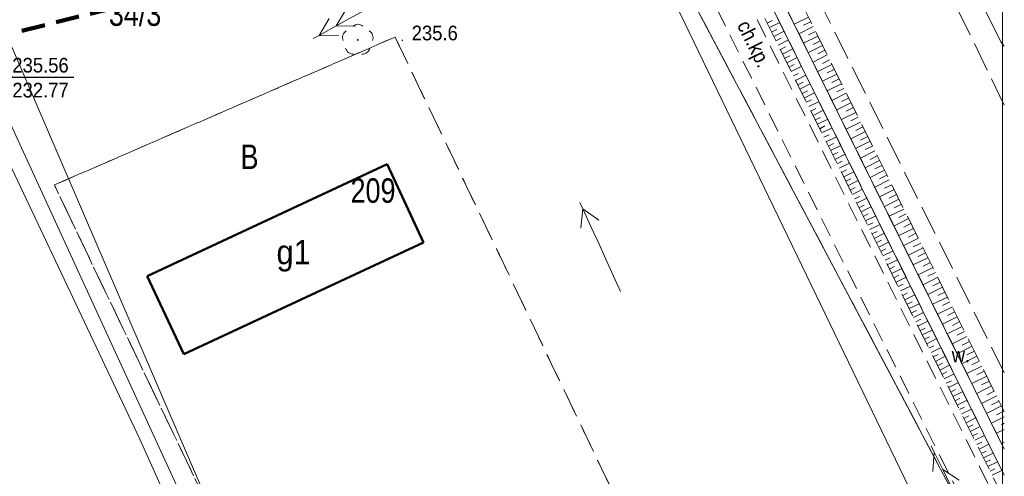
# Model space of a CAD drawing. Header units: metres. Extents: x 7529105 to 7529424, y 5515588 to 5515908.
# Tile 9 of 18: x 7529197 to 7529248, y 5515664 to 5515687. Entities that reach past the tile are written whole.
import ezdxf
from ezdxf.enums import TextEntityAlignment as Align

# ---------------------------------------------------------------- set-up
doc = ezdxf.new("R2010")
doc.units = ezdxf.units.M
doc.header["$MEASUREMENT"] = 0
for name, pattern in [('1.5_0.5', [2, 1.5, -0.5]), ('218-500', [1, 0.5, -0.5]), ('219-500', [0]), ('4', [1.8, 1.2, -0.6]), ('mz1.0_0.5', [1.5, 1, -0.5]), ('mz1.25_0.5', [1.75, 1.25, -0.5])]:
    doc.linetypes.add(name, pattern=pattern)
doc.layers.get('0').update_dxf_attribs({"color": 250, "linetype": 'CONTINUOUS', "lineweight": 5})
for name, color, linetype, transparency in [('000 Inne (niezydentyfikowane)', 7, 'CONTINUOUS', 0.5), ('210-Oznaczenie użytku', 7, 'CONTINUOUS', 0.5), ('211-Nr działki', 7, 'CONTINUOUS', 0.5), ('217-Granica konturu klasyfikcyjnego', 7, 'CONTINUOUS', 0.5), ('218-Granica użytku', 7, 'CONTINUOUS', 0.5), ('219-Linia granicy', 7, 'CONTINUOUS', 0.5), ('312-Budynek (powierzchnia)', 7, 'CONTINUOUS', 0.5), ('312-Numer ewidencyjny budynku', 7, 'CONTINUOUS', 0.5), ('312-Numer ewidencyjny budynku-Atr124', 7, 'CONTINUOUS', 0.5), ('chodnik (powierzchnia)', 7, 'CONTINUOUS', 0.5), ('chodnik (powierzchnia)-Atr17', 7, 'CONTINUOUS', 0.5), ('drzewo liściaste (punkt)', 7, 'CONTINUOUS', 0.5), ('jezdnia (powierzchnia)', 7, 'CONTINUOUS', 0.5), ('Obszar opracowania', 7, 'CONTINUOUS', 0.5), ('przewód elektroenergetyczny niskiego napięcia (linia) - symbol', 7, 'CONTINUOUS', 0.5), ('przewód elektroenergetyczny średniego napięcia (linia) - symbol', 7, 'CONTINUOUS', 0.5), ('przewód gazowy (linia)', 7, 'CONTINUOUS', 0.5), ('przewód kanalizacyjny (linia)', 7, 'CONTINUOUS', 0.5), ('przewód telekomunikacyjny (linia)', 7, 'CONTINUOUS', 0.5), ('przewód telekomunikacyjny (linia) - symbol', 7, 'CONTINUOUS', 0.5), ('punkt o określonej wysokości (sieć kanalizacyjna)-Atr2', 7, 'CONTINUOUS', 0.5), ('punkt o określonej wysokości (sieć kanalizacyjna)-Atr3', 7, 'CONTINUOUS', 0.5), ('punkt wysokościowy naturalny', 7, 'CONTINUOUS', 0.5), ('punkt wysokościowy naturalny-Atr2', 7, 'CONTINUOUS', 0.5), ('Ramki i opis wydruku', 7, 'CONTINUOUS', 0.5), ('rów przydrożny (powierzchnia)', 7, 'CONTINUOUS', 0.5), ('rów przydrożny (powierzchnia)-Atr17', 7, 'CONTINUOUS', 0.5), ('skarpa nieumocniona (powierzchnia)', 7, 'CONTINUOUS', 0.5)]:
    doc.layers.add(name, color=color, linetype=linetype, transparency=transparency)
doc.styles.get("Standard").update_dxf_attribs({"font": 'arial.ttf', "width": 0.75})

# ---------------------------------------------------------------- blocks, each defined once
blk = doc.blocks.new('PT01')
at = {"color": 0, "linetype": 'Continuous', "lineweight": 13}
for p, q in [((0.65, 0), (0, 0)), ((0.65, 0), (1.65, 0)), ((1.65, 0), (2.65, 0)), ((2.65, 0), (3.65, 0)), ((3.65, 0), (2.784, -0.5)), ((3.65, 0), (4.65, 0)), ((4.65, 0), (3.784, 0.5)), ((4.65, 0), (5, 0))]:
    blk.add_line(p, q, dxfattribs=at)
blk = doc.blocks.new('PE04')
at = {"color": 0, "linetype": 'Continuous', "lineweight": 13}
for p, q in [((0.65, 0), (0, 0)), ((0.65, 0), (1.65, 0)), ((1.65, 0), (2.65, 0)), ((2.65, 0), (3.65, 0)), ((3.65, 0), (4.65, 0)), ((4.65, 0), (3.784, 0.5)), ((4.65, 0), (3.784, -0.5)), ((4.65, 0), (5, 0))]:
    blk.add_line(p, q, dxfattribs=at)
blk = doc.blocks.new('OP021')
at = {"linetype": 'Continuous', "lineweight": 13}
h = blk.add_hatch(color=0, dxfattribs=at)
edge = h.paths.add_edge_path()
edge.add_arc((0, 0), 0.05, 0, 360)
at = {"color": 0, "linetype": 'Continuous', "lineweight": 13}
for centre, start, end in [((0, 0.4), 49.272, 130.728), ((-0.38, 0.124), 121.308, 202.548), ((0.38, 0.124), 337.452, 58.692), ((-0.235, -0.324), 193.221, 274.871), ((0.235, -0.324), 265.129, 346.779)]:
    blk.add_arc(centre, 0.4, start, end, dxfattribs=at)
blk = doc.blocks.new('PW01')
at = {"linetype": 'Continuous', "lineweight": 13}
h = blk.add_hatch(color=0, dxfattribs=at)
edge = h.paths.add_edge_path()
edge.add_arc((0, 0), 0.045, 0, 360)
blk = doc.blocks.new('PE03')
at = {"color": 0, "linetype": 'Continuous', "lineweight": 13}
for p, q in [((0.65, 0), (0, 0)), ((0.65, 0), (1.65, 0)), ((1.65, 0), (2.65, 0)), ((2.65, 0), (3.65, 0)), ((3.65, 0), (2.784, 0.5)), ((3.65, 0), (2.784, -0.5)), ((3.65, 0), (4.65, 0)), ((4.65, 0), (3.784, 0.5)), ((4.65, 0), (3.784, -0.5)), ((4.65, 0), (5, 0))]:
    blk.add_line(p, q, dxfattribs=at)

msp = doc.modelspace()

# ---------------------------------------------------------------- linework, layer by layer
at = {"layer": '000 Inne (niezydentyfikowane)', "color": 7, "linetype": 'Continuous', "lineweight": 13}
for p, q in [((7529237.61, 5515687.01), (7529236.89, 5515686.65)), ((7529235.51, 5515686.69), (7529235.77, 5515686.83)), ((7529235.62, 5515686.47), (7529236.15, 5515686.73)), ((7529235.73, 5515686.24), (7529236, 5515686.38)), ((7529237.86, 5515686.52), (7529237.13, 5515686.16)), ((7529237.73, 5515686.77), (7529237.37, 5515686.59)), ((7529235.84, 5515686.02), (7529236.37, 5515686.29)), ((7529235.95, 5515685.79), (7529236.22, 5515685.93)), ((7529238.1, 5515686.04), (7529237.37, 5515685.68)), ((7529237.98, 5515686.28), (7529237.61, 5515686.1)), ((7529236.06, 5515685.57), (7529236.6, 5515685.84)), ((7529236.18, 5515685.35), (7529236.44, 5515685.48)), ((7529236.29, 5515685.12), (7529236.82, 5515685.39)), ((7529238.34, 5515685.55), (7529237.61, 5515685.19)), ((7529238.22, 5515685.8), (7529237.85, 5515685.61)), ((7529236.4, 5515684.9), (7529236.67, 5515685.03)), ((7529236.51, 5515684.67), (7529237.04, 5515684.94)), ((7529238.58, 5515685.07), (7529237.85, 5515684.7)), ((7529238.46, 5515685.31), (7529238.09, 5515685.13)), ((7529236.62, 5515684.45), (7529236.89, 5515684.58)), ((7529236.73, 5515684.22), (7529237.27, 5515684.49)), ((7529238.82, 5515684.58), (7529238.09, 5515684.22)), ((7529238.7, 5515684.82), (7529238.34, 5515684.64)), ((7529236.85, 5515684), (7529237.11, 5515684.13)), ((7529236.96, 5515683.77), (7529237.49, 5515684.04)), ((7529239.06, 5515684.09), (7529238.33, 5515683.73)), ((7529238.94, 5515684.33), (7529238.58, 5515684.15)), ((7529239.19, 5515683.85), (7529238.82, 5515683.66)), ((7529237.07, 5515683.55), (7529237.34, 5515683.68)), ((7529237.18, 5515683.32), (7529237.71, 5515683.59)), ((7529239.31, 5515683.6), (7529238.57, 5515683.24)), ((7529239.43, 5515683.36), (7529239.06, 5515683.18)), ((7529237.29, 5515683.1), (7529237.56, 5515683.23)), ((7529237.41, 5515682.88), (7529237.93, 5515683.14)), ((7529239.55, 5515683.11), (7529238.82, 5515682.75)), ((7529239.67, 5515682.87), (7529239.3, 5515682.69)), ((7529237.52, 5515682.65), (7529237.78, 5515682.78)), ((7529237.63, 5515682.43), (7529238.16, 5515682.69)), ((7529237.74, 5515682.2), (7529238, 5515682.33)), ((7529239.79, 5515682.62), (7529239.06, 5515682.26)), ((7529239.92, 5515682.38), (7529239.55, 5515682.2)), ((7529237.85, 5515681.98), (7529238.38, 5515682.24)), ((7529237.96, 5515681.75), (7529238.23, 5515681.88)), ((7529240.04, 5515682.13), (7529239.3, 5515681.77)), ((7529240.16, 5515681.89), (7529239.79, 5515681.7)), ((7529238.08, 5515681.53), (7529238.6, 5515681.79)), ((7529238.19, 5515681.3), (7529238.45, 5515681.44)), ((7529238.3, 5515681.08), (7529238.83, 5515681.34)), ((7529240.28, 5515681.64), (7529239.54, 5515681.28)), ((7529240.4, 5515681.4), (7529240.04, 5515681.21)), ((7529238.41, 5515680.86), (7529238.67, 5515680.99)), ((7529238.52, 5515680.63), (7529239.05, 5515680.89)), ((7529240.53, 5515681.15), (7529239.79, 5515680.78)), ((7529240.65, 5515680.9), (7529240.28, 5515680.72)), ((7529238.64, 5515680.41), (7529238.9, 5515680.54)), ((7529238.75, 5515680.18), (7529239.27, 5515680.44)), ((7529240.77, 5515680.66), (7529240.03, 5515680.29)), ((7529240.89, 5515680.41), (7529240.52, 5515680.23)), ((7529238.86, 5515679.96), (7529239.12, 5515680.09)), ((7529238.97, 5515679.73), (7529239.49, 5515679.99)), ((7529241.02, 5515680.16), (7529240.28, 5515679.8)), ((7529241.14, 5515679.92), (7529240.77, 5515679.73)), ((7529239.08, 5515679.51), (7529239.34, 5515679.64)), ((7529239.19, 5515679.28), (7529239.72, 5515679.54)), ((7529241.26, 5515679.67), (7529240.52, 5515679.3)), ((7529241.38, 5515679.42), (7529241.01, 5515679.24)), ((7529239.31, 5515679.06), (7529239.57, 5515679.19)), ((7529239.42, 5515678.83), (7529239.94, 5515679.09)), ((7529241.51, 5515679.18), (7529240.77, 5515678.81)), ((7529241.63, 5515678.93), (7529241.26, 5515678.74)), ((7529239.53, 5515678.61), (7529239.79, 5515678.74)), ((7529239.64, 5515678.39), (7529240.16, 5515678.65)), ((7529241.75, 5515678.68), (7529241.01, 5515678.31)), ((7529241.88, 5515678.43), (7529241.5, 5515678.25)), ((7529239.75, 5515678.16), (7529240.01, 5515678.29)), ((7529239.87, 5515677.94), (7529240.39, 5515678.2)), ((7529239.98, 5515677.71), (7529240.24, 5515677.84)), ((7529242, 5515678.19), (7529241.26, 5515677.82)), ((7529242.12, 5515677.94), (7529241.75, 5515677.75)), ((7529240.09, 5515677.49), (7529240.61, 5515677.75)), ((7529240.2, 5515677.26), (7529240.46, 5515677.39)), ((7529240.31, 5515677.04), (7529240.83, 5515677.3)), ((7529242.25, 5515677.69), (7529241.5, 5515677.32)), ((7529242.37, 5515677.44), (7529242, 5515677.26)), ((7529240.42, 5515676.81), (7529240.68, 5515676.94)), ((7529240.54, 5515676.59), (7529241.06, 5515676.85)), ((7529242.49, 5515677.19), (7529241.75, 5515676.82)), ((7529242.62, 5515676.94), (7529242.24, 5515676.76)), ((7529240.65, 5515676.36), (7529240.91, 5515676.49)), ((7529240.76, 5515676.14), (7529241.28, 5515676.4)), ((7529242.74, 5515676.7), (7529241.99, 5515676.32)), ((7529242.86, 5515676.45), (7529242.49, 5515676.26)), ((7529240.87, 5515675.92), (7529241.13, 5515676.04)), ((7529240.98, 5515675.69), (7529241.5, 5515675.95)), ((7529242.99, 5515676.2), (7529242.24, 5515675.83)), ((7529243.11, 5515675.95), (7529242.74, 5515675.76)), ((7529241.09, 5515675.47), (7529241.35, 5515675.6)), ((7529241.21, 5515675.24), (7529241.72, 5515675.5)), ((7529243.24, 5515675.7), (7529242.49, 5515675.33)), ((7529243.36, 5515675.45), (7529242.98, 5515675.26)), ((7529241.32, 5515675.02), (7529241.58, 5515675.15)), ((7529241.43, 5515674.79), (7529241.95, 5515675.05)), ((7529243.48, 5515675.2), (7529242.73, 5515674.83)), ((7529243.61, 5515674.95), (7529243.23, 5515674.76)), ((7529241.54, 5515674.57), (7529241.8, 5515674.7)), ((7529241.65, 5515674.34), (7529242.17, 5515674.6)), ((7529243.73, 5515674.7), (7529242.98, 5515674.33)), ((7529243.86, 5515674.45), (7529243.48, 5515674.26)), ((7529241.77, 5515674.12), (7529242.02, 5515674.25)), ((7529241.88, 5515673.89), (7529242.39, 5515674.15)), ((7529241.99, 5515673.67), (7529242.25, 5515673.8)), ((7529243.98, 5515674.2), (7529243.23, 5515673.82)), ((7529244.11, 5515673.95), (7529243.73, 5515673.76)), ((7529242.1, 5515673.45), (7529242.62, 5515673.7)), ((7529242.21, 5515673.22), (7529242.47, 5515673.35)), ((7529244.23, 5515673.7), (7529243.48, 5515673.32)), ((7529244.35, 5515673.45), (7529243.98, 5515673.26)), ((7529242.32, 5515673), (7529242.84, 5515673.25)), ((7529242.44, 5515672.77), (7529242.69, 5515672.9)), ((7529242.55, 5515672.55), (7529243.06, 5515672.8)), ((7529244.48, 5515673.19), (7529243.73, 5515672.82)), ((7529244.6, 5515672.94), (7529244.23, 5515672.76)), ((7529242.66, 5515672.32), (7529242.92, 5515672.45)), ((7529242.77, 5515672.1), (7529243.28, 5515672.35)), ((7529244.73, 5515672.69), (7529243.97, 5515672.32)), ((7529244.85, 5515672.44), (7529244.48, 5515672.25)), ((7529242.88, 5515671.87), (7529243.14, 5515672)), ((7529243, 5515671.65), (7529243.51, 5515671.9)), ((7529244.98, 5515672.19), (7529244.22, 5515671.81)), ((7529245.1, 5515671.94), (7529244.73, 5515671.75)), ((7529243.11, 5515671.42), (7529243.36, 5515671.55)), ((7529243.22, 5515671.2), (7529243.73, 5515671.45)), ((7529245.23, 5515671.68), (7529244.47, 5515671.31)), ((7529245.36, 5515671.43), (7529244.98, 5515671.24)), ((7529243.33, 5515670.98), (7529243.59, 5515671.1)), ((7529243.44, 5515670.75), (7529243.95, 5515671)), ((7529245.48, 5515671.18), (7529244.72, 5515670.8)), ((7529245.61, 5515670.93), (7529245.23, 5515670.74)), ((7529243.55, 5515670.53), (7529243.81, 5515670.65)), ((7529243.67, 5515670.3), (7529244.18, 5515670.56)), ((7529245.73, 5515670.67), (7529244.97, 5515670.3)), ((7529245.86, 5515670.42), (7529245.48, 5515670.23)), ((7529243.78, 5515670.08), (7529244.03, 5515670.2)), ((7529243.89, 5515669.85), (7529244.4, 5515670.11)), ((7529244, 5515669.63), (7529244.26, 5515669.75)), ((7529245.98, 5515670.17), (7529245.22, 5515669.79)), ((7529246.11, 5515669.92), (7529245.73, 5515669.73)), ((7529244.11, 5515669.4), (7529244.62, 5515669.66)), ((7529244.23, 5515669.18), (7529244.48, 5515669.31)), ((7529246.23, 5515669.66), (7529245.47, 5515669.28)), ((7529246.36, 5515669.41), (7529245.98, 5515669.22)), ((7529244.34, 5515668.95), (7529244.84, 5515669.21)), ((7529244.45, 5515668.73), (7529244.7, 5515668.86)), ((7529244.56, 5515668.51), (7529245.07, 5515668.76)), ((7529246.49, 5515669.15), (7529245.73, 5515668.78)), ((7529246.61, 5515668.9), (7529246.23, 5515668.71)), ((7529244.67, 5515668.28), (7529244.93, 5515668.41)), ((7529244.78, 5515668.06), (7529245.29, 5515668.31)), ((7529246.74, 5515668.65), (7529245.98, 5515668.27)), ((7529246.87, 5515668.39), (7529246.48, 5515668.2)), ((7529244.9, 5515667.83), (7529245.15, 5515667.96)), ((7529245.01, 5515667.61), (7529245.51, 5515667.86)), ((7529246.99, 5515668.14), (7529246.23, 5515667.76)), ((7529247.12, 5515667.88), (7529246.74, 5515667.69)), ((7529245.12, 5515667.38), (7529245.37, 5515667.51)), ((7529245.23, 5515667.16), (7529245.74, 5515667.41)), ((7529247.25, 5515667.63), (7529246.48, 5515667.25)), ((7529247.37, 5515667.37), (7529246.99, 5515667.18)), ((7529245.34, 5515666.93), (7529245.6, 5515667.06)), ((7529245.46, 5515666.71), (7529245.96, 5515666.96)), ((7529247.5, 5515667.12), (7529246.73, 5515666.74)), ((7529247.63, 5515666.86), (7529247.24, 5515666.67)), ((7529245.57, 5515666.48), (7529245.82, 5515666.61)), ((7529245.68, 5515666.26), (7529246.18, 5515666.51)), ((7529247.64, 5515666.555), (7529246.99, 5515666.23)), ((7529247.64, 5515666.23), (7529247.5, 5515666.16)), ((7529245.79, 5515666.04), (7529246.04, 5515666.16)), ((7529245.9, 5515665.81), (7529246.4, 5515666.06)), ((7529246.01, 5515665.59), (7529246.27, 5515665.71)), ((7529247.64, 5515665.917), (7529247.24, 5515665.72)), ((7529246.13, 5515665.36), (7529246.63, 5515665.61)), ((7529246.24, 5515665.14), (7529246.49, 5515665.26)), ((7529247.64, 5515665.274), (7529247.49, 5515665.2)), ((7529246.35, 5515664.91), (7529246.85, 5515665.16)), ((7529246.46, 5515664.69), (7529246.71, 5515664.81)), ((7529246.57, 5515664.46), (7529247.07, 5515664.71)), ((7529246.68, 5515664.24), (7529246.93, 5515664.36)), ((7529246.8, 5515664.02), (7529247.3, 5515664.26)), ((7529246.91, 5515663.79), (7529247.16, 5515663.91)), ((7529247.02, 5515663.57), (7529247.52, 5515663.81))]:
    msp.add_line(p, q, dxfattribs=at)
at = {"layer": '217-Granica konturu klasyfikcyjnego', "color": 7, "linetype": '1.5_0.5', "lineweight": 18, "flags": 128}
for points in [[(7529246.99, 5515658.96), (7529229.63, 5515691.72)], [(7529199.02, 5515678.42), (7529216.46, 5515685.99)], [(7529216.46, 5515685.99), (7529232.66, 5515652.16)], [(7529215.5, 5515644.01), (7529199.02, 5515678.42)]]:
    msp.add_lwpolyline(points, dxfattribs=at)
at = {"layer": '218-Granica użytku', "color": 7, "linetype": '218-500', "lineweight": 18, "flags": 128}
for points in [[(7529246.99, 5515658.96), (7529229.63, 5515691.72)], [(7529229.63, 5515691.72), (7529246.99, 5515658.96)], [(7529199.02, 5515678.42), (7529216.46, 5515685.99)], [(7529216.46, 5515685.99), (7529199.02, 5515678.42)], [(7529216.46, 5515685.99), (7529232.66, 5515652.16)], [(7529232.66, 5515652.16), (7529216.46, 5515685.99)], [(7529215.5, 5515644.01), (7529199.02, 5515678.42)], [(7529199.02, 5515678.42), (7529215.5, 5515644.01)]]:
    msp.add_lwpolyline(points, dxfattribs=at)
at = {"layer": '219-Linia granicy', "color": 7, "linetype": '219-500', "lineweight": 18, "flags": 128}
msp.add_lwpolyline([(7529246.99, 5515658.96), (7529229.63, 5515691.72)], dxfattribs=at)
at = {"layer": '312-Budynek (powierzchnia)', "color": 7, "linetype": 'Continuous', "lineweight": 50, "flags": 128}
for points in [[(7529203.77, 5515673.76), (7529216.05, 5515679.48)], [(7529216.05, 5515679.48), (7529217.91, 5515675.48)], [(7529217.91, 5515675.48), (7529205.64, 5515669.76)], [(7529205.64, 5515669.76), (7529203.77, 5515673.76)]]:
    msp.add_lwpolyline(points, dxfattribs=at)
at = {"layer": 'chodnik (powierzchnia)', "color": 7, "linetype": 'mz1.0_0.5', "lineweight": 18, "flags": 128}
msp.add_lwpolyline([(7529246.01, 5515661.23), (7529247.44, 5515661.88), (7529231.96, 5515692.96), (7529228.74, 5515699.46), (7529223.64, 5515710.42), (7529222.77, 5515712.6), (7529221.22, 5515712.24), (7529222.21, 5515709.73), (7529227.28, 5515698.86), (7529230.5, 5515692.3)], close=True, dxfattribs=at)
at = {"layer": 'jezdnia (powierzchnia)', "color": 7, "linetype": '1.5_0.5', "lineweight": 18, "flags": 128}
for points in [[(7529218.516, 5515792.21), (7529218.88, 5515789.02), (7529219.18, 5515783.08), (7529219.23, 5515770.45), (7529219.13, 5515769.08), (7529219.33, 5515760.52), (7529218.91, 5515753.09), (7529218.85, 5515748.61), (7529219.49, 5515736.32), (7529221.59, 5515725.34), (7529222.22, 5515723.23), (7529224.36, 5515716.84), (7529226.08, 5515712.44), (7529231.69, 5515700.62), (7529234.98, 5515694.26), (7529247.64, 5515668.816)], [(7529247.64, 5515682.502), (7529240.58, 5515697.02), (7529237.61, 5515703.38), (7529232.6, 5515714.83), (7529229.07, 5515724.67), (7529228.38, 5515727.21), (7529226.24, 5515737.15), (7529225.82, 5515748.78), (7529225.86, 5515767.95), (7529226.25, 5515786.42), (7529226.93, 5515787.33), (7529226.462, 5515792.21)]]:
    msp.add_lwpolyline(points, dxfattribs=at)
at = {"layer": 'Obszar opracowania', "color": 7, "linetype": '4', "lineweight": 200, "flags": 128}
msp.add_lwpolyline([(7529109.98, 5515664.77), (7529244.65, 5515697.97), (7529234.97, 5515771.82), (7529105.56, 5515745.73)], close=True, dxfattribs=at)
at = {"layer": 'przewód gazowy (linia)', "color": 7, "linetype": 'Continuous', "lineweight": 18, "flags": 128}
msp.add_lwpolyline([(7529247.64, 5515589.159), (7529240.24, 5515601.59), (7529233.23, 5515613), (7529231.79, 5515616.13), (7529218.28, 5515636.78), (7529214.71, 5515645.69), (7529212.71, 5515650.25), (7529209.63, 5515655.79), (7529207.73, 5515660.2), (7529196.24, 5515686.87), (7529185.5, 5515712.08), (7529173.39, 5515743.35)], dxfattribs=at)
at = {"layer": 'przewód kanalizacyjny (linia)', "color": 7, "linetype": 'Continuous', "lineweight": 18, "flags": 128}
for points in [[(7529104.64, 5515738.353), (7529132.67, 5515740.03), (7529164.13, 5515749.57), (7529175.1, 5515703.78), (7529186.19, 5515701.24), (7529194.14, 5515684.93), (7529203.4, 5515665.42), (7529215.47, 5515638.53), (7529236.67, 5515634.43), (7529243.17, 5515623.61), (7529247.64, 5515614.757)], [(7529247.64, 5515616.571), (7529243.86, 5515624.16), (7529237.42, 5515635.5), (7529216.33, 5515639.08), (7529204.08, 5515665.65), (7529195.02, 5515685.33), (7529186.68, 5515701.63), (7529176.01, 5515704.1), (7529165.13, 5515749.05)]]:
    msp.add_lwpolyline(points, dxfattribs=at)
at = {"layer": 'przewód telekomunikacyjny (linia)', "color": 7, "linetype": 'Continuous', "lineweight": 18, "flags": 128}
msp.add_lwpolyline([(7529247.64, 5515652.937), (7529244.72, 5515658.9), (7529228.86, 5515691.72), (7529223.32, 5515701.94), (7529220.31, 5515710.36), (7529218.72, 5515710.9)], dxfattribs=at)
at = {"layer": 'punkt o określonej wysokości (sieć kanalizacyjna)-Atr2', "color": 7, "flags": 128}
msp.add_lwpolyline([(7529195.02, 5515685.33), (7529196.87, 5515683.94), (7529200.021, 5515683.94)], dxfattribs=at)
at = {"layer": 'Ramki i opis wydruku', "color": 7, "linetype": 'Continuous', "lineweight": 13, "flags": 128}
msp.add_lwpolyline([(7529104.64, 5515588.21), (7529247.54, 5515588.21), (7529247.54, 5515792.21), (7529104.64, 5515792.21)], close=True, dxfattribs=at)
at = {"layer": 'rów przydrożny (powierzchnia)', "color": 7, "linetype": 'Continuous', "lineweight": 18, "flags": 128}
for points in [[(7529233.24, 5515716.88), (7529239.74, 5515701.22), (7529247.47, 5515685.74), (7529247.64, 5515685.52)], [(7529247.64, 5515664.905), (7529233.47, 5515693.56), (7529230.29, 5515699.99), (7529225.16, 5515711.04), (7529224.72, 5515710.82), (7529229.58, 5515699.82), (7529232.88, 5515693.33), (7529247.64, 5515663.57)]]:
    msp.add_lwpolyline(points, dxfattribs=at)
at = {"layer": 'skarpa nieumocniona (powierzchnia)', "color": 7, "linetype": 'mz1.25_0.5', "lineweight": 18, "flags": 128}
for points in [[(7529247.64, 5515664.907), (7529233.47, 5515693.56), (7529230.29, 5515699.99), (7529225.16, 5515711.04), (7529225.86, 5515711.4), (7529230.98, 5515700.32)], [(7529247.64, 5515662.321), (7529232.32, 5515693.09), (7529229.07, 5515699.55), (7529223.84, 5515710.54), (7529224.72, 5515710.82), (7529229.58, 5515699.82)], [(7529230.98, 5515700.32), (7529234.17, 5515693.94), (7529247.64, 5515666.834)], [(7529229.58, 5515699.82), (7529232.88, 5515693.33), (7529247.64, 5515663.575)]]:
    msp.add_lwpolyline(points, dxfattribs=at)

# ---------------------------------------------------------------- block references
at = {"layer": 'drzewo liściaste (punkt)', "color": 7, "linetype": 'Continuous', "lineweight": 13}
msp.add_blockref('OP021', (7529214.55, 5515685.84), dxfattribs=at)
at = {"layer": 'przewód elektroenergetyczny niskiego napięcia (linia) - symbol', "color": 1, "linetype": 'Continuous', "lineweight": 18, "rotation": 114.589}
msp.add_blockref('PE04', (7529228, 5515672.98), dxfattribs=at)
at = {"layer": 'przewód elektroenergetyczny średniego napięcia (linia) - symbol', "color": 1, "linetype": 'Continuous', "lineweight": 18, "rotation": 208.873}
msp.add_blockref('PE03', (7529216.64, 5515688.32), dxfattribs=at)
at = {"layer": 'przewód telekomunikacyjny (linia) - symbol', "color": 30, "linetype": 'Continuous', "lineweight": 18, "rotation": 116.486}
msp.add_blockref('PT01', (7529246.12, 5515660.6), dxfattribs=at)
at = {"layer": 'punkt wysokościowy naturalny', "color": 7, "linetype": 'Continuous', "lineweight": 13}
msp.add_blockref('PW01', (7529216.83, 5515685.82), dxfattribs=at)

# ---------------------------------------------------------------- texts
at = {"layer": '210-Oznaczenie użytku', "color": 7, "linetype": 'Continuous', "lineweight": 18, "width": 0.79}
msp.add_text('B', height=1.25, dxfattribs=at).set_placement((7529208.55, 5515679.24))
at = {"layer": '211-Nr działki', "color": 7, "linetype": 'Continuous', "lineweight": 18, "width": 0.79}
msp.add_text('34/3', height=1.25, dxfattribs=at).set_placement((7529201.81, 5515686.56))
at = {"layer": '312-Numer ewidencyjny budynku', "color": 7, "linetype": 'Continuous', "lineweight": 18, "width": 0.79}
msp.add_text('209', height=1.25, dxfattribs=at).set_placement((7529214.18, 5515677.51))
at = {"layer": '312-Numer ewidencyjny budynku-Atr124', "color": 7, "width": 0.9}
msp.add_text('g1', height=1.25, dxfattribs=at).set_placement((7529210.39, 5515674.36))
at = {"layer": 'chodnik (powierzchnia)-Atr17', "color": 7, "width": 0.9}
msp.add_text('ch.kp.', height=0.75, rotation=296.476, dxfattribs=at).set_placement((7529233.94, 5515686.6))
at = {"layer": 'punkt o określonej wysokości (sieć kanalizacyjna)-Atr2', "color": 7, "width": 0.9}
msp.add_text('235.56', height=0.75, dxfattribs=at).set_placement((7529196.87, 5515683.948), align=Align.BOTTOM_LEFT)
at = {"layer": 'punkt o określonej wysokości (sieć kanalizacyjna)-Atr3', "color": 7, "width": 0.9}
msp.add_text('232.77', height=0.75, dxfattribs=at).set_placement((7529196.87, 5515682.673), align=Align.BOTTOM_LEFT)
at = {"layer": 'punkt wysokościowy naturalny-Atr2', "color": 7, "width": 0.9}
msp.add_text('235.6', height=0.75, dxfattribs=at).set_placement((7529217.31, 5515685.82))
at = {"layer": 'rów przydrożny (powierzchnia)-Atr17', "color": 7, "width": 0.9}
msp.add_text('w.', height=0.75, dxfattribs=at).set_placement((7529244.95, 5515669.35))

doc.saveas('drawing.dxf')
